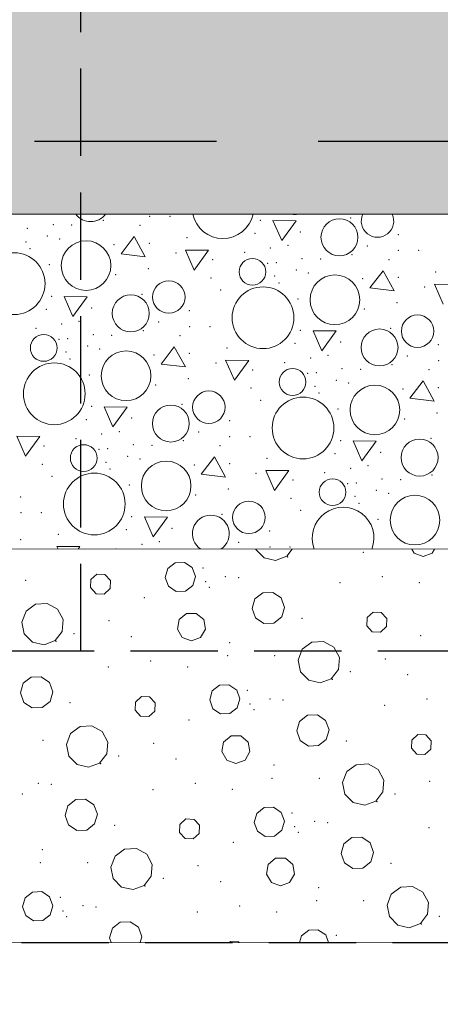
# Model space of a CAD drawing. Header units: millimetres. Extents: x -12989 to 402831, y -50461 to 30884.
# Tile 103 of 175: x 386776 to 387354, y -47346 to -45993. Entities that reach past the tile are written whole.
import ezdxf

# ---------------------------------------------------------------- set-up
doc = ezdxf.new("R2010")
doc.units = ezdxf.units.MM
doc.header["$MEASUREMENT"] = 0
for name, pattern in [('Krawędzie ukryte', [170, 120, -50]), ('Przerywana długa', [390, 250, -140]), ('Wipeout_Contour', [1000, 0, -1000])]:
    doc.linetypes.add(name, pattern=pattern)
for name, color, linetype, lineweight in [('0_Nr_pióra__21', 7, 'Continuous', 25), ('A__STROPY_Nr_pióra__27', 7, 'Continuous', 25), ('A__STROPY_Nr_pióra__49', 7, 'Continuous', 15), ('A__STROPY_Nr_pióra__69', 7, 'Continuous', 13), ('Nowe_A_WYM_Nr_pióra__1', 7, 'Continuous', 13), ('Nowe_A_WYM_Nr_pióra__45', 7, 'Continuous', 15), ('Nowe_A_WYM_Nr_pióra__85', 7, 'Continuous', 13)]:
    doc.layers.add(name, color=color, linetype=linetype, lineweight=lineweight)
for name, color, linetype in [('A__STROPY', 7, 'Continuous'), ('A_WYPEŁNIENIA RYSUNKI', 7, 'Continuous'), ('Nowe_A_WYM', 7, 'Continuous')]:
    doc.layers.add(name, color=color, linetype=linetype)
for name, color, linetype, lineweight, true_color in [('A__STROPY_Nr_pióra__170', 7, 'Continuous', 5, 0x6a6a6a), ('A__STROPY_Nr_pióra__173', 7, 'Continuous', 5, 0x6a6a6a), ('A__STROPY_Nr_pióra__178', 7, 'Continuous', 5, 0x6a6a6a), ('A_WYPEŁNIENIA RYSUNKI_Nr_pióra__242', 7, 'Continuous', 13, 0xa7a7a7)]:
    doc.layers.add(name, color=color, linetype=linetype, lineweight=lineweight, true_color=true_color)
doc.styles.add('STYL_AUTOMATYCZNY_4', font='arial.ttf')
doc.dimstyles.new('STYL_AUTOMATYCZNY__1', dxfattribs={"dimtxt": 139.999998, "dimasz": 57, "dimexe": 0.18, "dimexo": 0.0625, "dimgap": 0, "dimtad": 1, "dimtih": 1, "dimtoh": 1, "dimdec": 0, "dimlfac": 0.1, "dimzin": 0, "dimdsep": 46, "dimtxsty": 'STYL_AUTOMATYCZNY_4', "dimblk": 'ARROWHEAD_6', "dimblk1": 'ARROWHEAD_6', "dimblk2": 'ARROWHEAD_6', "dimcen": 0.09, "dimse1": 1, "dimse2": 1, "dimclrd": 7, "dimclre": 7, "dimclrt": 7, "dimadec": 0, "dimazin": 0, "dimtfac": 1, "dimtdec": 4, "dimtmove": 0, "dimatfit": 3, "dimfxl": 0, "dimtolj": 1, "dimtzin": 0, "dimarcsym": 0})

# ---------------------------------------------------------------- blocks, each defined once
blk = doc.blocks.new('*X191', base_point=(362576.7, -45960.6))
at = {"layer": 'A__STROPY_Nr_pióra__178', "color": 251, "linetype": 'Continuous', "lineweight": 5, "true_color": 0x6a6a6a}
for p, q in [((387124.4, -46269.3), (387136.4, -46296.8)), ((387156.1, -46269.6), (387124.4, -46269.3)), ((387136.4, -46296.8), (387156.1, -46269.6)), ((386933.7, -46291.3), (386915.6, -46315.1)), ((386948.9, -46319), (386933.7, -46291.3)), ((387004.3, -46309.8), (387016.2, -46337.2)), ((387035.9, -46310.1), (387004.3, -46309.8)), ((387016.2, -46337.2), (387035.9, -46310.1)), ((386915.6, -46315.1), (386948.9, -46319)), ((387275.7, -46338.1), (387257.6, -46361.9)), ((387290.9, -46365.9), (387275.7, -46338.1)), ((387257.6, -46361.9), (387290.9, -46365.9)), ((387346.3, -46356.6), (387358.2, -46384.1)), ((387377.9, -46356.9), (387346.3, -46356.6)), ((386837.5, -46373.8), (386849.5, -46401.2)), ((386869.1, -46374.1), (386837.5, -46373.8)), ((386849.5, -46401.2), (386869.1, -46374.1)), ((387179.5, -46420.6), (387191.4, -46448.1)), ((387211.1, -46420.9), (387179.5, -46420.6)), ((387191.4, -46448.1), (387211.1, -46420.9)), ((386988.8, -46442.5), (386970.7, -46466.4)), ((387004, -46470.3), (386988.8, -46442.5)), ((386970.7, -46466.4), (387004, -46470.3)), ((387059.3, -46461.1), (387071.3, -46488.5)), ((387091, -46461.4), (387059.3, -46461.1)), ((387071.3, -46488.5), (387091, -46461.4)), ((387330.8, -46489.4), (387312.7, -46513.2)), ((387345.9, -46517.2), (387330.8, -46489.4)), ((387312.7, -46513.2), (387345.9, -46517.2)), ((386892.6, -46525), (386904.5, -46552.5)), ((386924.2, -46525.4), (386892.6, -46525)), ((386904.5, -46552.5), (386924.2, -46525.4)), ((386772.4, -46565.5), (386784.4, -46592.9)), ((386804, -46565.8), (386772.4, -46565.5)), ((386784.4, -46592.9), (386804, -46565.8)), ((387234.6, -46571.9), (387246.5, -46599.3)), ((387266.2, -46572.2), (387234.6, -46571.9)), ((387246.5, -46599.3), (387266.2, -46572.2)), ((387043.9, -46593.8), (387025.7, -46617.7)), ((387059, -46621.6), (387043.9, -46593.8)), ((387025.7, -46617.7), (387059, -46621.6)), ((387114.4, -46612.4), (387126.4, -46639.8)), ((387146, -46612.7), (387114.4, -46612.4)), ((387126.4, -46639.8), (387146, -46612.7)), ((386947.6, -46676.3), (386959.6, -46703.8)), ((386979.3, -46676.6), (386947.6, -46676.3)), ((386959.6, -46703.8), (386979.3, -46676.6)), ((386827.5, -46716.8), (386829.1, -46720.6)), ((386859.1, -46717.1), (386827.5, -46716.8)), ((386856.6, -46720.6), (386859.1, -46717.1))]:
    blk.add_line(p, q, dxfattribs=at)
for centre, radius in [((387215.8, -46292.3), 25.4), ((386867.5, -46331.2), 34.1), ((386768.7, -46355.9), 42.4), ((387096.2, -46339.7), 18.4), ((387209.5, -46378.1), 34.1), ((386981.2, -46374.3), 22.3), ((387110.7, -46402.8), 42.4), ((386928.9, -46396.7), 25.4), ((387323.2, -46421.2), 22.3), ((387270.9, -46443.6), 25.4), ((386809.3, -46444.2), 18.4), ((386922.5, -46482.5), 34.1), ((386823.8, -46507.2), 42.4), ((387151.3, -46491), 18.4), ((387264.5, -46529.4), 34.1), ((387036.3, -46525.6), 22.3), ((387165.8, -46554.1), 42.4), ((386984, -46548), 25.4), ((386864.3, -46595.5), 18.4), ((387326, -46594.8), 25.4), ((386977.6, -46633.8), 34.1), ((386878.8, -46658.5), 42.4), ((387206.3, -46642.3), 18.4), ((387319.6, -46680.7), 34.1), ((387091.3, -46676.9), 22.3)]:
    blk.add_circle(centre, radius, dxfattribs=at)
for centre, radius, start, end in [((386873.8, -46245.4), 25.4, 216.6659, 323.3341), ((387055.6, -46251.5), 42.4, 192.4029, 347.5971), ((387154.4, -46226.8), 34.1, 262.1696, 277.8304), ((387268.1, -46269.9), 22.3, 155.4163, 24.5837), ((387039, -46699.3), 25.4, 303.0625, 236.9375), ((387220.8, -46705.3), 42.4, 338.9512, 201.0488)]:
    blk.add_arc(centre, radius, start, end, dxfattribs=at)
for p in [(386891.1, -46269.1), (386954.9, -46263.6), (386982.8, -46263.6), (387107.2, -46268.9), (387231.3, -46265.9), (386786.9, -46280.1), (386822.3, -46274.7), (386847.9, -46275.5), (386941.7, -46276), (386814.4, -46290.4), (386831.2, -46294.4), (387006.1, -46293), (387099.6, -46286.7), (387162.2, -46284.9), (387162.2, -46284.9), (387296.5, -46288.6), (386784.9, -46298.6), (386790.5, -46308), (386905.9, -46302.5), (386954.6, -46300.5), (387121, -46306.9), (387145, -46303.2), (387254.1, -46304), (387296.9, -46310.4), (387324.7, -46310.4), (386990.9, -46313.8), (387041.6, -46323.1), (387085.4, -46313.1), (387164.3, -46321.5), (387189.9, -46322.3), (387233.1, -46315.9), (387283.7, -46322.8), (386816.8, -46330), (386953.1, -46335.2), (387117.1, -46327.8), (387128.9, -46326.9), (387156.4, -46337.3), (386908.2, -46343.8), (387039.3, -46348.1), (387126.9, -46345.5), (387173.2, -46341.2), (387247.9, -46349.3), (387296.6, -46347.4), (387348.1, -46339.9), (387052.5, -46364.7), (387132.5, -46354.9), (387332.9, -46360.6), (386820.2, -46373.3), (386944.4, -46370.4), (387158.7, -46376.9), (386812.7, -46391.2), (386875.3, -46389.3), (386875.3, -46389.3), (387250.2, -46390.7), (387295.1, -46382.1), (387009.6, -46393), (386798.5, -46417.5), (386834.1, -46411.3), (386858, -46407.7), (386967.2, -46408.4), (387010, -46414.9), (387037.8, -46414.9), (387286.4, -46417.2), (386830.2, -46432.3), (386842, -46431.4), (386877.3, -46426), (386902.9, -46426.8), (386946.2, -46420.4), (386996.8, -46427.3), (387162.2, -46420.2), (386869.5, -46441.7), (386886.3, -46445.6), (387061.2, -46444.3), (387154.7, -46438), (387217.3, -46436.2), (387217.3, -46436.2), (387351.6, -46439.9), (386840, -46449.9), (386845.6, -46459.3), (386961, -46453.8), (387009.6, -46451.8), (387176, -46458.2), (387200, -46454.5), (387309.1, -46455.3), (387046, -46465), (387140.5, -46464.4), (387219.3, -46472.8), (387288.2, -46467.2), (387352, -46461.7), (386871.8, -46481.3), (387008.1, -46486.5), (387096.7, -46474.4), (387172.2, -46479.1), (387184, -46478.2), (387244.9, -46473.6), (387338.8, -46474.1), (386963.3, -46495.1), (387094.3, -46499.4), (387182, -46496.8), (387211.5, -46488.6), (387228.3, -46492.5), (387351.6, -46498.7), (387187.6, -46506.1), (387303, -46500.6), (386875.3, -46524.6), (386999.5, -46521.7), (387107.6, -46516), (386930.4, -46540.6), (386930.4, -46540.6), (387213.8, -46528.2), (387350.1, -46533.4), (386867.7, -46542.5), (387064.7, -46544.3), (387305.3, -46542), (386889.1, -46562.6), (386913.1, -46559), (387022.2, -46559.7), (387065.1, -46566.2), (387092.9, -46566.1), (386809.8, -46578.8), (386853.6, -46568.8), (386932.4, -46577.2), (386958, -46578), (387001.2, -46571.7), (387051.8, -46578.6), (387217.3, -46571.5), (387341.4, -46568.5), (386885.2, -46583.6), (386897.1, -46582.7), (386924.6, -46593), (387209.7, -46589.3), (387272.3, -46587.5), (387272.3, -46587.5), (386807.4, -46603.9), (386895, -46601.2), (386941.4, -46596.9), (387016.1, -46605.1), (387064.7, -46603.1), (387116.3, -46595.6), (387255.1, -46605.8), (386820.6, -46620.5), (386900.6, -46610.6), (387101, -46616.3), (387195.6, -46615.7), (387231.1, -46609.5), (387343.2, -46618.5), (386926.9, -46632.6), (387151.8, -46625.7), (387227.2, -46630.4), (387239, -46629.5), (387274.4, -46624.1), (387300, -46624.9), (386777.8, -46648.7), (387018.3, -46646.4), (387063.2, -46637.8), (387237, -46648), (387266.5, -46639.8), (387283.3, -46643.8), (387149.4, -46650.7), (387242.6, -46657.4), (386778.1, -46670.6), (386806, -46670.6), (386930.4, -46675.9), (387054.5, -46672.9), (387162.6, -46667.3), (387268.9, -46679.4), (386829.3, -46700), (386922.8, -46693.8), (386985.4, -46691.9), (386985.4, -46691.9), (387119.7, -46695.6), (386777.8, -46707.5), (386944.2, -46713.9), (386968.2, -46710.3), (387077.3, -46711), (386908.7, -46720.1), (387120.1, -46717.4), (387148, -46717.4)]:
    blk.add_point(p, dxfattribs=at)
blk = doc.blocks.new('ElemPrzekroju_175_1', base_point=(362576.7, -45960.6))
at = {"color": 254, "linetype": 'Wipeout_Contour', "lineweight": 0, "ltscale": 1533341.48702292}
blk.add_wipeout([(362356.7, -46160.6), (398746.7, -46160.6), (398746.7, -45960.6), (362356.7, -45960.6)], dxfattribs=at).dxf.layer = 'A__STROPY'
at = {"color": 254, "linetype": 'Wipeout_Contour', "lineweight": 0, "ltscale": 1533794.246621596}
blk.add_wipeout([(398746.7, -46720.6), (362356.7, -46720.6), (362356.7, -47260.6), (398746.7, -47260.6)], dxfattribs=at).dxf.layer = 'A__STROPY'
at = {"layer": 'A__STROPY_Nr_pióra__170', "linetype": 'Continuous', "lineweight": 5, "true_color": 0x6a6a6a}
h = blk.add_hatch(dxfattribs=at)
h.set_pattern_fill('Beton_0001', color=251, style=0, pattern_type=2)
h.set_pattern_definition([(45, (362576.75, -45960.59), (-63.6396, 63.6396), [67.5, -22.5]), (45, (362576.75, -45896.95), (-63.6396, 63.6396), [67.5, -22.5])])
h.paths.add_polyline_path([(362356.7, -46160.6), (398746.7, -46160.6), (398746.7, -45960.6), (362356.7, -45960.6)])
at = {"layer": 'A__STROPY_Nr_pióra__173', "linetype": 'Continuous', "lineweight": 5, "true_color": 0x6a6a6a}
h = blk.add_hatch(dxfattribs=at)
h.set_pattern_fill('Grunt_0001', color=251, style=0, pattern_type=2)
h.set_pattern_definition([(45, (362576.75, -45960.59), (-95.4594, 95.4594), []), (45, (362544.93, -45928.77), (-190.9188, 190.9188), []), (45, (362513.1, -45896.95), (-190.9188, 190.9188), []), (135, (362481.29, -45865.132), (31.819805, 31.819805), [135, -135])])
h.paths.add_polyline_path([(398746.7, -46720.6), (362356.7, -46720.6), (362356.7, -47260.6), (398746.7, -47260.6)])
at = {"layer": 'A__STROPY_Nr_pióra__69', "color": 7, "linetype": 'Continuous', "lineweight": 13}
blk.add_line((398746.7, -47260.6), (362356.7, -47260.6), dxfattribs=at)
at = {"color": 254, "linetype": 'Wipeout_Contour', "lineweight": 0, "ltscale": 1533413.819197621}
blk.add_wipeout([(362356.7, -46160.6), (362356.7, -46260.6), (398746.7, -46260.6), (398746.7, -46160.6)], dxfattribs=at).dxf.layer = 'A__STROPY'
at = {"layer": 'A__STROPY_Nr_pióra__178', "linetype": 'Continuous', "lineweight": 5, "true_color": 0x6a6a6a}
h = blk.add_hatch(dxfattribs=at)
h.set_pattern_fill('Chudy_beton_B15_I_WSC_0001', color=251, style=0, pattern_type=2)
h.set_pattern_definition([(0, (362576.75, -45960.6), (0, 233.8269), [14.625, -120.375]), (0, (362644.25, -45843.68), (0, 233.8269), [14.625, -120.375]), (60, (362576.75, -45960.6), (-202.5, 116.9134), [14.625, -120.375]), (60, (362711.75, -45960.6), (-202.5, 116.9134), [14.625, -120.375]), (120, (362591.37, -45960.6), (202.5, 116.9134), [14.625, -120.375]), (120, (362726.37, -45960.6), (202.5, 116.9134), [14.625, -120.375]), (0, (362576.75, -45938.09), (0, 45), [0, -45, 0, -67.5]), (45, (362599.25, -45938.09), (-31.819805, 31.819805), [0, -33.75, 0, -56.25])])
h.paths.add_polyline_path([(362356.7, -46160.6), (362356.7, -46260.6), (398746.7, -46260.6), (398746.7, -46160.6)])
at = {"layer": 'A__STROPY_Nr_pióra__27', "color": 7, "linetype": 'Przerywana długa', "lineweight": 25}
blk.add_line((398746.7, -46160.6), (362356.7, -46160.6), dxfattribs=at)
at = {"color": 254, "linetype": 'Wipeout_Contour', "lineweight": 0, "ltscale": 1533549.791415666}
blk.add_wipeout([(362356.7, -46720.6), (398746.7, -46720.6), (398746.7, -46260.6), (362356.7, -46260.6)], dxfattribs=at).dxf.layer = 'A__STROPY'
at = {"layer": 'A__STROPY_Nr_pióra__49', "color": 7, "linetype": 'Continuous', "lineweight": 15}
for p, q in [((398746.7, -46260.6), (362356.7, -46260.6)), ((398746.7, -46720.6), (362356.7, -46720.6))]:
    blk.add_line(p, q, dxfattribs=at)
at = {"layer": 'A__STROPY', "lineweight": 0}
blk.add_blockref('*X191', (362576.7, -45960.6), dxfattribs=at)
blk = doc.blocks.new('*X333', base_point=(362576.7, -45960.6))
at = {"layer": 'A_WYPEŁNIENIA RYSUNKI_Nr_pióra__242', "color": 253, "linetype": 'Continuous', "lineweight": 13, "true_color": 0xa7a7a7}
for p, q in [((387100.9, -46720.6), (387101, -46720.8)), ((387101, -46720.8), (387112.3, -46732.3)), ((387143.4, -46730.3), (387150.8, -46720.6)), ((387315.1, -46720.6), (387318.3, -46726.1)), ((387318.3, -46726.1), (387330.8, -46730.7)), ((387330.8, -46730.7), (387343.4, -46726.1)), ((387343.4, -46726.1), (387346.5, -46720.6)), ((386989.9, -46739.1), (386979.7, -46747.1)), ((387002.7, -46738.7), (386989.9, -46739.1)), ((387013.4, -46745.9), (387002.7, -46738.7)), ((387112.3, -46732.3), (387128.1, -46735.9)), ((387128.1, -46735.9), (387143.4, -46730.3)), ((386882.4, -46754.8), (386874.2, -46762.3)), ((386893.5, -46755.3), (386882.4, -46754.8)), ((386901.1, -46763.5), (386893.5, -46755.3)), ((386979.7, -46747.1), (386976.2, -46759.4)), ((387017.8, -46758), (387013.4, -46745.9)), ((386874.2, -46762.3), (386873.7, -46773.4)), ((386900.6, -46774.6), (386901.1, -46763.5)), ((386976.2, -46759.4), (386980.6, -46771.5)), ((387004.1, -46778.2), (387014.2, -46770.3)), ((387014.2, -46770.3), (387017.8, -46758)), ((386873.7, -46773.4), (386881.2, -46781.7)), ((386881.2, -46781.7), (386892.4, -46782.2)), ((386892.4, -46782.2), (386900.6, -46774.6)), ((386980.6, -46771.5), (386991.3, -46778.7)), ((386991.3, -46778.7), (387004.1, -46778.2)), ((387110.5, -46780.4), (387099.6, -46788.9)), ((387124.2, -46779.9), (387110.5, -46780.4)), ((387135.6, -46787.6), (387124.2, -46779.9)), ((386798, -46796.1), (386785, -46805.7)), ((386814.2, -46795), (386798, -46796.1)), ((386828.3, -46802.9), (386814.2, -46795)), ((387099.6, -46788.9), (387095.8, -46802.1)), ((387140.3, -46800.5), (387135.6, -46787.6)), ((386785, -46805.7), (386779.2, -46820.8)), ((386836, -46817.2), (386828.3, -46802.9)), ((387005.7, -46808.7), (386995.4, -46817.3)), ((387019, -46808.7), (387005.7, -46808.7)), ((387029.2, -46817.3), (387019, -46808.7)), ((387095.8, -46802.1), (387100.5, -46815)), ((387136.5, -46813.7), (387140.3, -46800.5)), ((387262.1, -46807), (387253.9, -46814.6)), ((387273.2, -46807.5), (387262.1, -46807)), ((387280.7, -46815.7), (387273.2, -46807.5)), ((386779.2, -46820.8), (386782.5, -46836.7)), ((386834.7, -46833.4), (386836, -46817.2)), ((386995.4, -46817.3), (386993.1, -46830.5)), ((387031.6, -46830.5), (387029.2, -46817.3)), ((387100.5, -46815), (387111.9, -46822.7)), ((387111.9, -46822.7), (387125.7, -46822.2)), ((387125.7, -46822.2), (387136.5, -46813.7)), ((387253.9, -46814.6), (387253.4, -46825.7)), ((387280.3, -46826.9), (387280.7, -46815.7)), ((386782.5, -46836.7), (386793.9, -46848.2)), ((386824.9, -46846.2), (386834.7, -46833.4)), ((386993.1, -46830.5), (386999.8, -46842)), ((387024.9, -46842), (387031.6, -46830.5)), ((387253.4, -46825.7), (387260.9, -46833.9)), ((387260.9, -46833.9), (387272, -46834.4)), ((387272, -46834.4), (387280.3, -46826.9)), ((386793.9, -46848.2), (386809.7, -46851.8)), ((386809.7, -46851.8), (386824.9, -46846.2)), ((386999.8, -46842), (387012.3, -46846.6)), ((387012.3, -46846.6), (387024.9, -46842)), ((387177.7, -46848.3), (387164.6, -46857.9)), ((387193.9, -46847.3), (387177.7, -46848.3)), ((387208, -46855.2), (387193.9, -46847.3)), ((387164.6, -46857.9), (387158.9, -46873.1)), ((387215.7, -46869.4), (387208, -46855.2)), ((387158.9, -46873.1), (387162.2, -46888.9)), ((387214.4, -46885.6), (387215.7, -46869.4)), ((387162.2, -46888.9), (387173.5, -46900.5)), ((387204.6, -46898.5), (387214.4, -46885.6)), ((386781.1, -46904.8), (386777.4, -46918)), ((386792, -46896.3), (386781.1, -46904.8)), ((386805.7, -46895.8), (386792, -46896.3)), ((386817.1, -46903.5), (386805.7, -46895.8)), ((386821.8, -46916.4), (386817.1, -46903.5)), ((387173.5, -46900.5), (387189.3, -46904)), ((387189.3, -46904), (387204.6, -46898.5)), ((386777.4, -46918), (386782.1, -46930.9)), ((386818, -46929.7), (386821.8, -46916.4)), ((387040.9, -46915.2), (387037.4, -46927.6)), ((387051.1, -46907.3), (387040.9, -46915.2)), ((387063.9, -46906.9), (387051.1, -46907.3)), ((387074.6, -46914), (387063.9, -46906.9)), ((387079, -46926.1), (387074.6, -46914)), ((386782.1, -46930.9), (386793.5, -46938.6)), ((386807.2, -46938.1), (386818, -46929.7)), ((386935.4, -46930.5), (386934.9, -46941.6)), ((386943.6, -46922.9), (386935.4, -46930.5)), ((386954.7, -46923.4), (386943.6, -46922.9)), ((386962.3, -46931.6), (386954.7, -46923.4)), ((386961.8, -46942.8), (386962.3, -46931.6)), ((387037.4, -46927.6), (387041.8, -46939.7)), ((387075.4, -46938.5), (387079, -46926.1)), ((386793.5, -46938.6), (386807.2, -46938.1)), ((386934.9, -46941.6), (386942.4, -46949.8)), ((386953.6, -46950.3), (386961.8, -46942.8)), ((387041.8, -46939.7), (387052.5, -46946.8)), ((387052.5, -46946.8), (387065.3, -46946.4)), ((387065.3, -46946.4), (387075.4, -46938.5)), ((386942.4, -46949.8), (386953.6, -46950.3)), ((387160.8, -46957), (387157, -46970.2)), ((387171.7, -46948.6), (387160.8, -46957)), ((387185.4, -46948.1), (387171.7, -46948.6)), ((387196.8, -46955.8), (387185.4, -46948.1)), ((387201.5, -46968.7), (387196.8, -46955.8)), ((386859.2, -46964.2), (386846.2, -46973.8)), ((386875.4, -46963.2), (386859.2, -46964.2)), ((386889.5, -46971.1), (386875.4, -46963.2)), ((386897.2, -46985.4), (386889.5, -46971.1)), ((387157, -46970.2), (387161.7, -46983.2)), ((387197.7, -46981.9), (387201.5, -46968.7)), ((386846.2, -46973.8), (386840.4, -46989)), ((386895.9, -47001.5), (386897.2, -46985.4)), ((387056.6, -46985.5), (387054.3, -46998.6)), ((387066.9, -46976.9), (387056.6, -46985.5)), ((387080.2, -46976.9), (387066.9, -46976.9)), ((387090.4, -46985.5), (387080.2, -46976.9)), ((387092.8, -46998.6), (387090.4, -46985.5)), ((387161.7, -46983.2), (387173.1, -46990.9)), ((387186.9, -46990.4), (387197.7, -46981.9)), ((387315.1, -46982.7), (387314.6, -46993.9)), ((387323.3, -46975.2), (387315.1, -46982.7)), ((387334.4, -46975.7), (387323.3, -46975.2)), ((387342, -46983.9), (387334.4, -46975.7)), ((387341.5, -46995), (387342, -46983.9)), ((386840.4, -46989), (386843.7, -47004.8)), ((387054.3, -46998.6), (387061, -47010.2)), ((387086.1, -47010.2), (387092.8, -46998.6)), ((387173.1, -46990.9), (387186.9, -46990.4)), ((387314.6, -46993.9), (387322.1, -47002.1)), ((387333.2, -47002.6), (387341.5, -46995)), ((386843.7, -47004.8), (386855.1, -47016.4)), ((386886.1, -47014.4), (386895.9, -47001.5)), ((387061, -47010.2), (387073.5, -47014.8)), ((387073.5, -47014.8), (387086.1, -47010.2)), ((387322.1, -47002.1), (387333.2, -47002.6)), ((386855.1, -47016.4), (386870.9, -47020)), ((386870.9, -47020), (386886.1, -47014.4)), ((387225.8, -47026.1), (387220.1, -47041.2)), ((387238.9, -47016.5), (387225.8, -47026.1)), ((387255.1, -47015.4), (387238.9, -47016.5)), ((387269.2, -47023.3), (387255.1, -47015.4)), ((387276.9, -47037.6), (387269.2, -47023.3)), ((387220.1, -47041.2), (387223.4, -47057.1)), ((387275.6, -47053.8), (387276.9, -47037.6)), ((387265.8, -47066.7), (387275.6, -47053.8)), ((386853.2, -47064.5), (386842.3, -47072.9)), ((386866.9, -47064), (386853.2, -47064.5)), ((386878.3, -47071.7), (386866.9, -47064)), ((387223.4, -47057.1), (387234.7, -47068.6)), ((387250.6, -47072.2), (387265.8, -47066.7)), ((386842.3, -47072.9), (386838.6, -47086.2)), ((386883, -47084.6), (386878.3, -47071.7)), ((387112.3, -47075.5), (387102.2, -47083.4)), ((387125.1, -47075), (387112.3, -47075.5)), ((387135.8, -47082.2), (387125.1, -47075)), ((387234.7, -47068.6), (387250.6, -47072.2)), ((386838.6, -47086.2), (386843.3, -47099.1)), ((386879.2, -47097.8), (386883, -47084.6)), ((387004.8, -47091.1), (386996.6, -47098.6)), ((387015.9, -47091.6), (387004.8, -47091.1)), ((387023.5, -47099.8), (387015.9, -47091.6)), ((387102.2, -47083.4), (387098.6, -47095.7)), ((387140.2, -47094.3), (387135.8, -47082.2)), ((387136.6, -47106.6), (387140.2, -47094.3)), ((386843.3, -47099.1), (386854.7, -47106.8)), ((386854.7, -47106.8), (386868.4, -47106.3)), ((386868.4, -47106.3), (386879.2, -47097.8)), ((386996.6, -47098.6), (386996.1, -47109.8)), ((387023, -47110.9), (387023.5, -47099.8)), ((387098.6, -47095.7), (387103, -47107.8)), ((387103, -47107.8), (387113.7, -47115)), ((387126.5, -47114.6), (387136.6, -47106.6)), ((386996.1, -47109.8), (387003.6, -47118)), ((387003.6, -47118), (387014.8, -47118.5)), ((387014.8, -47118.5), (387023, -47110.9)), ((387113.7, -47115), (387126.5, -47114.6)), ((387232.9, -47116.7), (387222, -47125.2)), ((387246.6, -47116.2), (387232.9, -47116.7)), ((387258, -47123.9), (387246.6, -47116.2)), ((386920.4, -47132.4), (386907.4, -47142)), ((386936.6, -47131.4), (386920.4, -47132.4)), ((386950.8, -47139.2), (386936.6, -47131.4)), ((387222, -47125.2), (387218.2, -47138.4)), ((387262.7, -47136.9), (387258, -47123.9)), ((386907.4, -47142), (386901.6, -47157.1)), ((386958.4, -47153.5), (386950.8, -47139.2)), ((387128.1, -47145), (387117.8, -47153.6)), ((387141.4, -47145), (387128.1, -47145)), ((387151.7, -47153.6), (387141.4, -47145)), ((387218.2, -47138.4), (387222.9, -47151.3)), ((387258.9, -47150.1), (387262.7, -47136.9)), ((386901.6, -47157.1), (386904.9, -47173)), ((386957.1, -47169.7), (386958.4, -47153.5)), ((387117.8, -47153.6), (387115.5, -47166.8)), ((387154, -47166.8), (387151.7, -47153.6)), ((387222.9, -47151.3), (387234.3, -47159)), ((387234.3, -47159), (387248.1, -47158.5)), ((387248.1, -47158.5), (387258.9, -47150.1)), ((386904.9, -47173), (386916.3, -47184.5)), ((386947.3, -47182.6), (386957.1, -47169.7)), ((387115.5, -47166.8), (387122.2, -47178.3)), ((387147.3, -47178.3), (387154, -47166.8)), ((386916.3, -47184.5), (386932.1, -47188.1)), ((386932.1, -47188.1), (386947.3, -47182.6)), ((387122.2, -47178.3), (387134.7, -47182.9)), ((387134.7, -47182.9), (387147.3, -47178.3)), ((387300.1, -47184.6), (387287.1, -47194.2)), ((387316.3, -47183.6), (387300.1, -47184.6)), ((387330.4, -47191.5), (387316.3, -47183.6)), ((386783.7, -47199.3), (386780.1, -47211.7)), ((386793.8, -47191.4), (386783.7, -47199.3)), ((386806.7, -47190.9), (386793.8, -47191.4)), ((386817.3, -47198.1), (386806.7, -47190.9)), ((386821.7, -47210.2), (386817.3, -47198.1)), ((387287.1, -47194.2), (387281.3, -47209.4)), ((387338.1, -47205.8), (387330.4, -47191.5)), ((386780.1, -47211.7), (386784.5, -47223.7)), ((386818.2, -47222.6), (386821.7, -47210.2)), ((387281.3, -47209.4), (387284.6, -47225.2)), ((387336.8, -47221.9), (387338.1, -47205.8)), ((386784.5, -47223.7), (386795.2, -47230.9)), ((386795.2, -47230.9), (386808, -47230.5)), ((386808, -47230.5), (386818.2, -47222.6)), ((387284.6, -47225.2), (387296, -47236.8)), ((387327, -47234.8), (387336.8, -47221.9)), ((386903.6, -47241.1), (386899.8, -47254.3)), ((386914.4, -47232.6), (386903.6, -47241.1)), ((386928.1, -47232.2), (386914.4, -47232.6)), ((386939.5, -47239.8), (386928.1, -47232.2)), ((386944.2, -47252.8), (386939.5, -47239.8)), ((387173.5, -47243.6), (387163.4, -47251.5)), ((387186.3, -47243.2), (387173.5, -47243.6)), ((387197, -47250.4), (387186.3, -47243.2)), ((387296, -47236.8), (387311.8, -47240.4)), ((387311.8, -47240.4), (387327, -47234.8)), ((386899.8, -47254.3), (386902, -47260.6)), ((386942, -47260.6), (386944.2, -47252.8)), ((387163.4, -47251.5), (387160.8, -47260.6)), ((387200.7, -47260.6), (387197, -47250.4)), ((387066, -47259.3), (387064.6, -47260.6)), ((387077.1, -47259.7), (387066, -47259.3)), ((387077.9, -47260.6), (387077.1, -47259.7))]:
    blk.add_line(p, q, dxfattribs=at)
for p in [(387248.4, -46724.8), (387144.8, -46731.1), (387028.1, -46746.4), (386784.4, -46763.3), (387031.7, -46765.2), (387059.1, -46758.1), (387077.1, -46759.6), (387216.6, -46766.6), (387274.8, -46758.1), (387325.7, -46766.5), (387037, -46772.9), (386947.6, -46787), (386899.1, -46818.9), (387164.1, -46815.6), (386851.1, -46836.4), (386826.3, -46847), (386929.9, -46840.7), (387064.7, -46848.9), (387327.2, -46839.2), (386956.4, -46874), (387062, -46866.9), (387126.9, -46867), (387126.9, -46867), (387278.8, -46871.2), (386898.1, -46882.5), (387007.2, -46882.4), (387230.8, -46888.6), (387206, -46899.2), (387309.6, -46893), (387089.3, -46914.5), (386845.6, -46931.5), (387120.3, -46926.2), (387138.3, -46927.8), (387336, -46926.3), (387092.9, -46933.3), (387098.2, -46941.1), (387277.8, -46934.8), (387008.8, -46955.1), (386808.4, -46982.9), (386808.4, -46982.9), (386960.3, -46987.1), (387225.3, -46983.8), (386912.3, -47004.5), (386991.1, -47008.9), (386887.5, -47015.1), (387125.9, -47017.1), (387123.2, -47035.1), (387188.1, -47035.2), (387188.1, -47035.2), (387340, -47039.3), (386801.9, -47042.1), (386819.8, -47043.7), (386959.3, -47050.7), (387017.6, -47042.2), (387068.4, -47050.6), (386779.7, -47057), (387267.2, -47067.4), (387292, -47056.8), (387150.5, -47082.7), (387181.6, -47094.4), (386906.9, -47099.7), (387154.1, -47101.5), (387199.5, -47096), (387339, -47102.9), (387159.4, -47109.2), (386807.4, -47133), (387070, -47123.3), (386804.8, -47151), (386869.6, -47151.1), (386869.6, -47151.1), (387021.5, -47155.2), (387286.5, -47151.9), (386973.5, -47172.7), (386948.7, -47183.3), (387052.3, -47177.1), (387187.1, -47185.3), (386832, -47198.6), (387184.4, -47203.3), (387249.3, -47203.3), (387249.3, -47203.3), (386863.1, -47210.3), (386881, -47211.9), (387078.8, -47210.4), (386835.6, -47217.4), (386840.9, -47225.1), (387020.5, -47218.9), (387129.6, -47218.7), (387353.2, -47225), (387328.4, -47235.5), (387211.7, -47250.9)]:
    blk.add_point(p, dxfattribs=at)
blk = doc.blocks.new('Wypełnienie_7_1', base_point=(362576.7, -45960.6))
at = {"color": 254, "linetype": 'Wipeout_Contour', "lineweight": 0, "ltscale": 2336974.991915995}
blk.add_wipeout([(386459.1, -46720.6), (385286.4, -46720.6), (385562.7, -47260.6), (387720.3, -47260.6), (388082.7, -46720.6), (386859.1, -46720.6)], dxfattribs=at).dxf.layer = 'A_WYPEŁNIENIA RYSUNKI'
at = {"layer": 'A_WYPEŁNIENIA RYSUNKI_Nr_pióra__242', "color": 253, "linetype": 'Continuous', "lineweight": 13, "true_color": 0xa7a7a7}
blk.add_blockref('*X333', (362576.7, -45960.6), dxfattribs=at)
blk = doc.blocks.new('*D346', base_point=(362576.7, -45960.6))
at = {"layer": 'Nowe_A_WYM_Nr_pióra__45', "color": 7, "linetype": 'Continuous', "lineweight": 15}
for p, q in [((362206.7, -47532.6), (362146.7, -47592.6)), ((362386.7, -47532.6), (362326.7, -47592.6))]:
    blk.add_line(p, q, dxfattribs=at)
at = {"layer": 'Nowe_A_WYM_Nr_pióra__85', "color": 7, "linetype": 'Continuous', "lineweight": 13}
for p, q in [((362356.7, -47618.8), (362356.7, -47506.3)), ((362176.7, -47562.6), (362356.7, -47562.6)), ((362356.7, -47562.6), (398746.7, -47562.6))]:
    blk.add_line(p, q, dxfattribs=at)
blk = doc.blocks.new('ARROWHEAD_6')
at = {"color": 0, "linetype": 'Continuous', "lineweight": 0}
for p, q in [((-0.5, -0.5), (0.5, 0.5)), ((0, 0), (-1, 0))]:
    blk.add_line(p, q, dxfattribs=at)
blk = doc.blocks.new('*D347', base_point=(362576.7, -45960.6))
at = {"layer": 'Nowe_A_WYM_Nr_pióra__45', "color": 7, "linetype": 'Continuous', "lineweight": 15}
for p, q in [((362386.7, -47532.6), (362326.7, -47592.6)), ((398776.7, -47532.6), (398716.7, -47592.6))]:
    blk.add_line(p, q, dxfattribs=at)
at = {"layer": 'Nowe_A_WYM_Nr_pióra__85', "color": 7, "linetype": 'Continuous', "lineweight": 13}
for p, q in [((398746.7, -47618.8), (398746.7, -47506.3)), ((362356.7, -47562.6), (398746.7, -47562.6))]:
    blk.add_line(p, q, dxfattribs=at)
at = {"layer": 'Nowe_A_WYM_Nr_pióra__1', "color": 7, "lineweight": 13, "char_height": 140, "attachment_point": 7, "style": 'STYL_AUTOMATYCZNY_4'}
for s, insert in [('\\A1;{\\pql;\\fArial|b0|i0|c238|p0;\\W1.000000;18}', (362386.7, -47534.6)), ('\\A1;{\\pql;\\fArial|b0|i0|c238|p0;\\W1.000000;3\xa0639}', (380311.5, -47534.6)), ('\\A1;{\\pql;\\fArial|b0|i0|c238|p0;\\W1.000000;18}', (398503.2, -47534.6))]:
    blk.add_mtext(s, dxfattribs=dict(at, insert=insert))
blk = doc.blocks.new('*D358', base_point=(362576.7, -45960.6))
at = {"layer": 'Nowe_A_WYM_Nr_pióra__45', "color": 7, "linetype": 'Continuous', "lineweight": 15}
for p, q in [((362106.7, -48052.6), (362046.7, -48112.6)), ((398996.7, -48112.6), (399056.7, -48052.6))]:
    blk.add_line(p, q, dxfattribs=at)
at = {"layer": 'Nowe_A_WYM_Nr_pióra__85', "color": 7, "linetype": 'Continuous', "lineweight": 13}
for p, q in [((362076.7, -48138.8), (362076.7, -48026.3)), ((399026.7, -48138.8), (399026.7, -48026.3)), ((362031.7, -48082.6), (362076.7, -48082.6)), ((362076.7, -48082.6), (399026.7, -48082.6)), ((399026.7, -48082.6), (399071.7, -48082.6))]:
    blk.add_line(p, q, dxfattribs=at)
at = {"layer": 'Nowe_A_WYM_Nr_pióra__1', "color": 7, "lineweight": 13, "insert": (380311.5, -48054.6), "char_height": 140, "attachment_point": 7, "style": 'STYL_AUTOMATYCZNY_4'}
blk.add_mtext('\\A1;{\\pql;\\fArial|b0|i0|c238|p0;\\W1.000000;3\xa0695}', dxfattribs=at)

msp = doc.modelspace()

# ---------------------------------------------------------------- block references
at = {"layer": 'A__STROPY', "lineweight": 0}
msp.add_blockref('ElemPrzekroju_175_1', (362576.7, -45960.6), dxfattribs=at)

# ---------------------------------------------------------------- next in the draw order: block references
at = {"layer": 'A_WYPEŁNIENIA RYSUNKI_Nr_pióra__242', "color": 253, "linetype": 'Continuous', "lineweight": 13, "true_color": 0xa7a7a7}
msp.add_blockref('Wypełnienie_7_1', (362576.7, -45960.6), dxfattribs=at)

# ---------------------------------------------------------------- next in the draw order: linework, layer by layer
at = {"layer": '0_Nr_pióra__21', "color": 7, "linetype": 'Krawędzie ukryte', "lineweight": 25}
msp.add_line((386860.1, -46860.6), (386860.1, -45960.6), dxfattribs=at)
msp.add_lwpolyline([(385758.7, -47260.6), (387558.7, -47260.6), (387558.7, -46860.6), (385758.7, -46860.6)], close=True, dxfattribs=at)

# ---------------------------------------------------------------- next in the draw order: dimensions: what is measured, and where the dimension line sits
at = {"layer": 'Nowe_A_WYM', "color": 7, "linetype": 'Continuous', "lineweight": 13}
for base, p1, p2, picture, middle in [((399026.7, -48082.6), (362076.7, -46860.6), (399026.7, -46860.6), '*D358', (380551.7, -47984.6)), ((362356.7, -47562.6), (362176.7, -46860.6), (362356.7, -46860.6), '*D346', (362493.3, -47464.6)), ((398746.7, -47562.6), (362356.7, -46860.6), (398746.7, -46860.6), '*D347', (380551.7, -47464.6))]:
    dim = msp.add_linear_dim(base=base, p1=p1, p2=p2, dimstyle='STYL_AUTOMATYCZNY__1', dxfattribs=at)
    dim.commit()
    dim.dimension.update_dxf_attribs({"geometry": picture, "text_midpoint": middle, "dimtype": 160})

doc.saveas('drawing.dxf')
